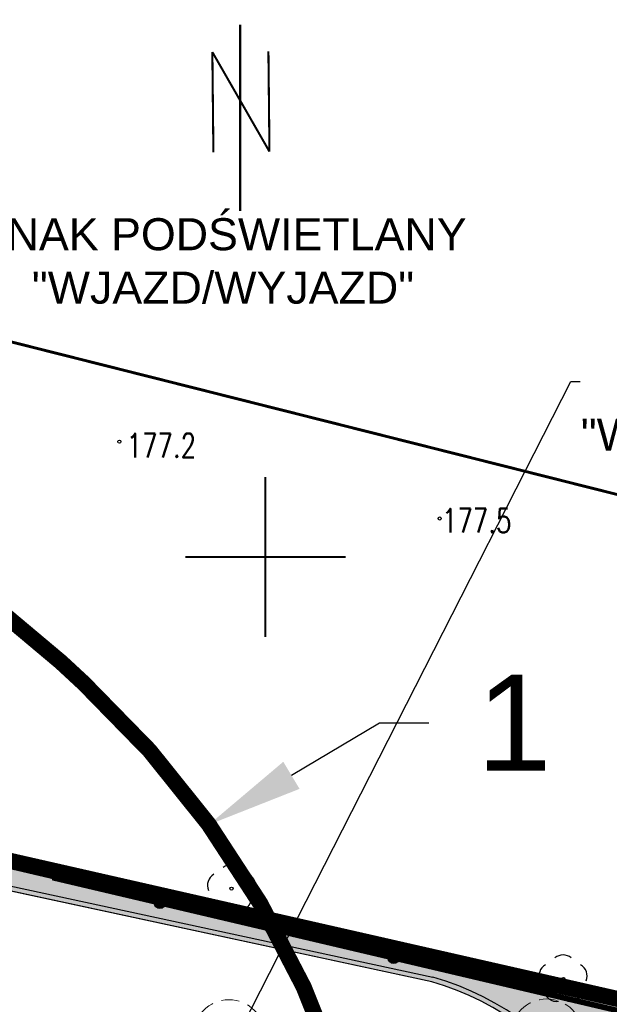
# Model space of a CAD drawing. Header units: metres. Extents: x 964 to 7125, y -212 to 9570.
# Tile 153 of 185: x 2346 to 2364, y 270 to 301. Entities that reach past the tile are written whole.
import ezdxf
from ezdxf import colors
from ezdxf.entities.mleader import LeaderData, LeaderLine
from ezdxf.enums import TextEntityAlignment as Align
from ezdxf.math import Vec2, Vec3

# ---------------------------------------------------------------- set-up
doc = ezdxf.new("R2010")
doc.units = ezdxf.units.M
for name, pattern in [('1', [1.5, 1, -0.5]), ('3901', [0]), ('CENTER2', [1.125, 0.75, -0.125, 0.125, -0.125]), ('CIĄGłA', [0]), ('DASH', [0.75, 0.5, -0.25]), ('DASHED', [0.75, 0.5, -0.25]), ('HIDDEN', [0.375, 0.25, -0.125])]:
    doc.linetypes.add(name, pattern=pattern)
for name, color, linetype, lineweight in [('- AGP-1_OPISY', 7, 'Continuous', 13), ('AGP1_granica_opracow', 7, 'Continuous', 15), ('AGP1_HATCH', 7, 'Continuous', 5), ('AGP1_KRAWEZNIKI NOWE', 7, 'Continuous', 30), ('AGP1_OPISY', 7, 'Continuous', 13), ('AGP1_ZIELEN', 1, 'Continuous', 15), ('PODKŁAD MAPA', 7, 'Continuous', 9)]:
    doc.layers.add(name, color=color, linetype=linetype, lineweight=lineweight)
for name, color, linetype in [('0S', 7, 'Continuous'), ('Dzialki', 7, 'Continuous'), ('OT_Ogrodzenia', 7, 'Continuous'), ('OT_Rzedna', 7, 'Continuous'), ('OT_ZagospodarowanieTerenu', 7, 'Continuous'), ('OTO_L_0', 7, 'Continuous'), ('RAMKA', 7, 'Continuous'), ('siatka_kwadratow', 7, 'Continuous'), ('zakres_poprawny', 7, 'Continuous'), ('ZP_strefy oddziaływania', 8, 'HIDDEN')]:
    doc.layers.add(name, color=color, linetype=linetype)
doc.styles.add('ARIAL', font='arial.ttf')
doc.styles.get("Standard").update_dxf_attribs({"font": 'arial.ttf'})
doc.styles.add('STYL_ARIAL', font='simplex', dxfattribs={"width": 0.75, "oblique": 0.1})

# ---------------------------------------------------------------- blocks, each defined once
blk = doc.blocks.new('drzewo_liściaste_symbol')
at = {"layer": 'AGP1_ZIELEN', "color": 11, "lineweight": 30, "true_color": 0xf27172, "transparency": 33554559}
for p, q in [((0.5303300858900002, -0.5303300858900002), (-0.5303300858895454, 0.5303300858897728)), ((-0.5303300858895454, -0.5303300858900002), (0.5303300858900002, 0.5303300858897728))]:
    blk.add_line(p, q, dxfattribs=at)
at = {"layer": 'AGP1_ZIELEN', "color": 252, "linetype": 'DASHED', "lineweight": 5, "ltscale": 1.5, "true_color": 0x939598}
blk.add_circle((0, 0), 1.5, dxfattribs=at)
blk = doc.blocks.new('DRZEWA DO WYCINKI 20240606')
at = {"layer": 'AGP1_ZIELEN', "lineweight": 9, "xscale": 0.75, "yscale": 0.75, "zscale": 0.75, "rotation": 347.6011741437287}
for p in [(2234.906728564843, 233.3376599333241), (2244.827681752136, 233.3627726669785)]:
    blk.add_blockref('drzewo_liściaste_symbol', p, dxfattribs=at)
blk = doc.blocks.new('OTZL')
at = {"color": 0}
blk.add_circle((0, 0), 0.05, dxfattribs=at)
for centre, radius, start, end in [((0, 0.35), 0.4, 50.114, 129.886), ((-0.35, 0.1), 0.4, 119.84816, 203.51949), ((0.35, 0.1), 0.4, 336.88451, 60.15184), ((-0.2, -0.3), 0.4, 187.477, 278.47884), ((0.2, -0.275), 0.425, 262.6459300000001, 349.62892)]:
    blk.add_arc(centre, radius, start, end, dxfattribs=at)
blk = doc.blocks.new('OTRN')
at = {"color": 0}
blk.add_circle((0, 0), 0.05, dxfattribs=at)
blk = doc.blocks.new('MDCP 20240606')
at = {"layer": 'Dzialki', "color": 251, "true_color": 0x636466, "const_width": 0.09}
blk.add_lwpolyline([(6592064.28, 5737985.46), (6592011.58, 5737997.44)], dxfattribs=at)
at = {"layer": 'OT_Ogrodzenia', "color": 251, "linetype": '3901', "true_color": 0x636466, "const_width": 0.09}
blk.add_lwpolyline([(6592043.3533, 5737989.9944), (6592008.54, 5737998.15)], dxfattribs=at)
at = {"layer": 'OTO_L_0', "color": 251, "linetype": '3901', "true_color": 0x636466, "const_width": 0.175}
for points in [[(6592049.1046, 5737988.6416), (6592043.3533, 5737989.9944)], [(6592054.8558, 5737987.2887), (6592049.1046, 5737988.6416)], [(6592062.1566, 5737985.5715), (6592054.8558, 5737987.2887)]]:
    blk.add_lwpolyline(points, dxfattribs=at)
at = {"layer": 'OTO_L_0', "color": 251, "true_color": 0x636466}
for centre, radius in [((6592046.7058, 5737989.2058), 0.175), ((6592046.7058, 5737989.2058), 0.1575), ((6592046.7058, 5737989.2058), 0.14), ((6592046.7058, 5737989.2058), 0.1225), ((6592046.7058, 5737989.2058), 0.105), ((6592046.7058, 5737989.2058), 0.0875), ((6592046.7058, 5737989.2058), 0.07), ((6592046.7058, 5737989.2058), 0.0525), ((6592046.7058, 5737989.2058), 0.035), ((6592054.0066, 5737987.4885), 0.175), ((6592054.0066, 5737987.4885), 0.1575), ((6592054.0066, 5737987.4885), 0.14), ((6592054.0066, 5737987.4885), 0.1225), ((6592054.0066, 5737987.4885), 0.105), ((6592054.0066, 5737987.4885), 0.0875), ((6592054.0066, 5737987.4885), 0.07), ((6592054.0066, 5737987.4885), 0.0525), ((6592054.0066, 5737987.4885), 0.035)]:
    blk.add_circle(centre, radius, dxfattribs=at)
at = {"layer": 'RAMKA', "color": 251, "true_color": 0x636466, "const_width": 0.065}
for points in [[(6592049.2097, 5738016.6145), (6592049.2097, 5738014.2467)], [(6592048.3753, 5738012.6321), (6592048.3428, 5738015.7574)], [(6592048.3428, 5738015.7574), (6592049.2097, 5738014.2467)], [(6592050.1253, 5738012.6511), (6592050.0928, 5738015.7749)], [(6592049.2097, 5738014.2467), (6592049.2097, 5738010.7965)], [(6592049.2097, 5738014.2467), (6592050.1253, 5738012.6511)]]:
    blk.add_lwpolyline(points, dxfattribs=at)
at = {"layer": 'siatka_kwadratow', "color": 251, "true_color": 0x636466, "const_width": 0.065}
for points in [[(6592050, 5737997.5), (6592050, 5738002.5)], [(6592047.5, 5738000), (6592052.5, 5738000)]]:
    blk.add_lwpolyline(points, dxfattribs=at)
at = {"layer": 'zakres_poprawny', "color": 251, "linetype": '1', "true_color": 0x636466, "const_width": 0.09}
blk.add_lwpolyline([(6592058.8365, 5737922.2224), (6592062.95, 5737925.47), (6592076.74, 5737982.07), (6592077.79, 5737993.35), (6592067.13, 5738000.4), (6592016.74, 5738013.09), (6592007.01, 5738024.5), (6591998.3993, 5738028.4013)], dxfattribs=at)
at = {"layer": 'OT_Rzedna', "color": 251, "true_color": 0x636466}
for p in [(6592045.44, 5738003.6), (6592055.44, 5738001.2)]:
    blk.add_blockref('OTRN', p, dxfattribs=at)
at = {"layer": 'OT_ZagospodarowanieTerenu', "color": 251, "true_color": 0x636466}
for p in [(6592048.94, 5737989.65), (6592059.29, 5737986.83)]:
    blk.add_blockref('OTZL', p, dxfattribs=at)
at = {"layer": 'OT_Rzedna', "color": 251, "true_color": 0x636466, "style": 'STYL_ARIAL', "width": 0.75}
for s, p in [('177.2', (6592045.6655, 5738003.4811)), ('177.5', (6592055.5091, 5738001.1375))]:
    blk.add_text(s, height=0.75, dxfattribs=at).set_placement(p, align=Align.MIDDLE_LEFT)

msp = doc.modelspace()

# ---------------------------------------------------------------- hatches: boundary and pattern name
at = {"layer": 'AGP1_HATCH', "transparency": 33554625}
h = msp.add_hatch(dxfattribs=at)
h.set_pattern_fill('GRASS', color=64, scale=0.02)
h.set_pattern_definition([(90, (0, 0), (-0.3592102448, 0.3592102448), [0.09525, -0.6231704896]), (45, (0, 0), (-0.3592102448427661, 0.3592102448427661), [0.09525, -0.41275]), (135, (0, 0), (-0.3592102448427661, -0.3592102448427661), [0.09525, -0.41275])])
edge = h.paths.add_edge_path()
edge.add_line((2315.150836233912, 281.1750997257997), (2314.856551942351, 280.103738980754))
edge.add_arc((2352.342238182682, 442.3996465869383), 166.5687194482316, 256.9943948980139, 258.1500133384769)
edge.add_line((2318.137356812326, 279.3807385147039), (2318.417150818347, 279.3204852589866))
edge.add_line((2318.417150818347, 279.3204852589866), (2318.535039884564, 279.8679188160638))
edge.add_line((2318.535039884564, 279.8679188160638), (2320.157837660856, 279.5184515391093))
edge.add_line((2320.157837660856, 279.5184515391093), (2320.039948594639, 278.9710179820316))
edge.add_line((2320.039948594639, 278.9710179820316), (2330.588219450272, 276.6994623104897))
edge.add_line((2330.588219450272, 276.6994623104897), (2331.619351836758, 277.4314030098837))
edge.add_line((2331.619351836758, 277.4314030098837), (2315.150836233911, 281.1750997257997))
edge = h.paths.add_edge_path()
edge.add_line((2331.619351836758, 277.4314030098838), (2330.588219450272, 276.6994623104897))
edge.add_line((2330.588219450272, 276.6994623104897), (2358.796247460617, 270.6249021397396))
edge.add_arc((2356.301108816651, 261.9819229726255), 8.995932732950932, -9.899978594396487, 73.89711847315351, ccw=False)
edge.add_line((2365.163086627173, 260.4352636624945), (2358.403775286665, 230.8202579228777))
edge.add_line((2358.403775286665, 230.8202579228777), (2357.767941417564, 230.9653696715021))
edge.add_line((2357.767941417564, 230.9653696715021), (2356.388755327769, 224.9226379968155))
edge.add_line((2356.388755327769, 224.9226379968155), (2352.156792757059, 225.8885363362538))
edge.add_line((2352.156792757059, 225.8885363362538), (2353.531503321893, 231.9116583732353))
edge.add_line((2353.531503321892, 231.9116583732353), (2350.146303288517, 230.9890328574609))
edge.add_line((2350.146303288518, 230.9890328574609), (2346.349036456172, 231.8557167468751))
edge.add_line((2346.349036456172, 231.8557167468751), (2345.938102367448, 230.055260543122))
edge.add_line((2345.938102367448, 230.055260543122), (2341.217741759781, 231.1293036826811))
edge.add_line((2341.217741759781, 231.1293036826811), (2341.629397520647, 232.9329218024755))
edge.add_line((2341.629397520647, 232.9329218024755), (2335.556457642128, 234.3190027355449))
edge.add_line((2335.556457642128, 234.3190027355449), (2333.821674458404, 235.4907377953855))
edge.add_arc((2333.32198439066, 234.8031445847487), 0.8499850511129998, 53.99321822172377, 167.1431079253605)
edge.add_line((2332.493309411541, 234.9922804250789), (2331.202711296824, 229.3376865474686))
edge.add_line((2331.202711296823, 229.3376865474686), (2327.059263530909, 230.2833823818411))
edge.add_line((2327.059263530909, 230.2833823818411), (2327.426416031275, 231.892015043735))
edge.add_line((2327.426416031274, 231.892015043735), (2308.269704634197, 236.2643211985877))
edge.add_line((2308.269704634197, 236.2643211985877), (2308.269381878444, 236.2643948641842))
edge.add_line((2308.269381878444, 236.2643948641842), (2308.703289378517, 238.1655061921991))
edge.add_line((2308.703289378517, 238.1655061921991), (2304.803255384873, 239.0556455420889))
edge.add_line((2304.803255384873, 239.0556455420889), (2305.515308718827, 242.175417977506))
edge.add_line((2305.515308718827, 242.175417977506), (2310.726066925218, 262.8037986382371))
edge.add_arc((2307.962861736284, 263.5017936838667), 2.849999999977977, 345.8234528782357, 357.692915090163)
edge.add_line((2310.810551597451, 263.3870659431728), (2310.904778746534, 265.7259047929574))
edge.add_line((2310.904778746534, 265.7259047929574), (2302.380836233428, 234.6850997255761))
edge.add_line((2302.380836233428, 234.6850997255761), (2356.790836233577, 222.3150997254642))
edge.add_line((2356.790836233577, 222.3150997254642), (2367.850836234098, 269.1950997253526))
edge.add_line((2367.850836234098, 269.1950997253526), (2331.619351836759, 277.4314030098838))
at = {"layer": 'AGP1_HATCH', "true_color": 0x636466, "transparency": 33554477}
h = msp.add_hatch(color=251, dxfattribs=at)
h.dxf.hatch_style = 1
h.paths.add_polyline_path([(2354.511158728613, 225.8640364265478), (2352.756286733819, 226.2645664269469), (2353.9734530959, 231.5974276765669), (2355.728324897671, 231.1968974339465)], flags=16)
edge = h.paths.add_edge_path()
edge.add_arc((2357.446269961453, 465.5645542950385), 190.2882127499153, 257.0703403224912, 258.0782477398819)
edge.add_line((2318.137356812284, 279.3807385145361), (2358.791946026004, 270.6258284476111))
edge.add_line((2358.791946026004, 270.6258284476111), (2358.797105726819, 270.6246543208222))
edge.add_arc((2356.301108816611, 261.981922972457), 8.99593273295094, -9.899978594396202, 73.8914287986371, ccw=False)
edge.add_line((2365.163086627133, 260.4352636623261), (2358.403775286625, 230.8202579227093))
edge.add_line((2358.403775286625, 230.8202579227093), (2357.767941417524, 230.9653696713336))
edge.add_line((2357.767941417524, 230.9653696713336), (2356.388755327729, 224.9226379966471))
edge.add_line((2356.388755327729, 224.9226379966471), (2352.158497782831, 225.8924517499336))
edge.add_line((2352.158497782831, 225.8924517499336), (2353.537669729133, 231.93512077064))
edge.add_line((2353.537669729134, 231.93512077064), (2353.531503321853, 231.9116583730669))
edge.add_line((2353.531503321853, 231.9116583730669), (2350.146303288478, 230.9890328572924))
edge.add_line((2350.146303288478, 230.9890328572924), (2346.349036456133, 231.8557167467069))
edge.add_line((2346.349036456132, 231.8557167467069), (2345.938102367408, 230.0552605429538))
edge.add_line((2345.938102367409, 230.0552605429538), (2341.217741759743, 231.1293036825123))
edge.add_line((2341.217741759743, 231.1293036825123), (2341.629397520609, 232.9329218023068))
edge.add_line((2341.629397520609, 232.9329218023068), (2335.556457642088, 234.3190027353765))
edge.add_line((2335.556457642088, 234.3190027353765), (2333.821674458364, 235.4907377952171))
edge.add_arc((2333.32198439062, 234.8031445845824), 0.8499850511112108, 53.99321822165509, 167.1431079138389)
edge.add_line((2332.493309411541, 234.9922804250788), (2331.202711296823, 229.3376865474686))
edge.add_line((2331.202711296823, 229.3376865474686), (2327.059263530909, 230.2833823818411))
edge.add_line((2327.059263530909, 230.2833823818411), (2327.426416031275, 231.892015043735))
edge.add_line((2327.426416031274, 231.892015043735), (2308.269704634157, 236.2643211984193))
edge.add_line((2308.269704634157, 236.2643211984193), (2308.269436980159, 236.2646362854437))
edge.add_line((2308.269436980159, 236.2646362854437), (2308.703344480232, 238.1657476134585))
edge.add_line((2308.703344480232, 238.1657476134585), (2304.803255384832, 239.0556455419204))
edge.add_line((2304.803255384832, 239.0556455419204), (2305.515308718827, 242.175417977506))
edge.add_line((2305.515308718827, 242.175417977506), (2310.726066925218, 262.8037986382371))
edge.add_arc((2307.962861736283, 263.5017936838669), 2.849999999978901, 345.8234528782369, 357.6929150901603)
edge.add_line((2310.810551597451, 263.3870659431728), (2310.905258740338, 265.7378188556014))
edge.add_line((2310.905258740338, 265.7378188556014), (2311.0811460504, 266.3773577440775))
edge.add_line((2311.0811460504, 266.3773577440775), (2310.960430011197, 263.3810276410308))
edge.add_arc((2307.962861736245, 263.501793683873), 3.000000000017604, 345.82345287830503, 357.69291509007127, ccw=False)
edge.add_line((2310.871498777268, 262.7670620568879), (2305.661548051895, 242.1420404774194))
edge.add_line((2305.661548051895, 242.1420404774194), (2308.586334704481, 241.4744904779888))
edge.add_arc((2308.361269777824, 240.497337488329), 1.002737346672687, -9.8722114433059, 77.02943066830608, ccw=False)
edge.add_line((2309.349159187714, 240.3254168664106), (2308.449277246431, 236.3771931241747))
edge.add_line((2308.449277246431, 236.3771931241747), (2331.457001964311, 231.1259360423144))
edge.add_line((2331.457001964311, 231.1259360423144), (2332.347070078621, 235.0256579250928))
edge.add_arc((2333.32198439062, 234.8031445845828), 0.9999850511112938, 54.147005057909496, 167.143107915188, ccw=False)
edge.add_line((2333.907683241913, 235.6136548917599), (2335.617176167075, 234.4590017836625))
edge.add_line((2335.617176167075, 234.4590017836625), (2350.143080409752, 231.1436258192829))
edge.add_line((2350.143080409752, 231.1436258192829), (2353.569341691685, 232.0774424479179))
edge.add_line((2353.569341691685, 232.0774424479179), (2358.290913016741, 230.999872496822))
edge.add_line((2358.290913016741, 230.999872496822), (2365.015982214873, 260.4648509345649))
edge.add_arc((2356.301108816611, 261.9819229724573), 8.845932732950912, 350.1249919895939, 433.863969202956)
edge.add_line((2358.759559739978, 270.4793664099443), (2318.047129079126, 279.246415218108))
edge.add_arc((2352.342238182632, 442.3996465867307), 166.7187194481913, 256.9978913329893, 258.1291453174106, ccw=False)
edge.add_line((2314.832707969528, 279.9552974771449), (2314.868391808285, 280.1010047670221))

# ---------------------------------------------------------------- linework, layer by layer
at = {"layer": '- AGP-1_OPISY', "color": 18, "linetype": 'CIĄGłA', "lineweight": 0, "true_color": 0x000000}
msp.add_lwpolyline([(2358.759559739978, 270.4793664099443), (2338.851878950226, 274.7663030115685)], dxfattribs=at)
at = {"layer": 'AGP1_granica_opracow', "color": 5, "linetype": 'CENTER2', "lineweight": 9, "ltscale": 5, "const_width": 0.5}
msp.add_lwpolyline([(2367.850836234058, 269.1950997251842), (2315.150836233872, 281.1750997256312), (2302.380836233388, 234.6850997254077), (2356.790836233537, 222.3150997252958), (2367.850836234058, 269.1950997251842)], dxfattribs=at)
at = {"layer": 'AGP1_KRAWEZNIKI NOWE', "color": 18, "linetype": 'CIĄGłA', "true_color": 0x000000}
for p, q in [((2318.137356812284, 279.3807385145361), (2358.791946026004, 270.6258284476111)), ((2358.759559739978, 270.4793664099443), (2318.047129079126, 279.246415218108)), ((2358.759559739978, 270.4793664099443), (2358.759559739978, 270.4793664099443)), ((2358.791946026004, 270.6258284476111), (2358.797105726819, 270.6246543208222))]:
    msp.add_line(p, q, dxfattribs=at)
for centre, radius, start, end in [((2356.301108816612, 261.9819229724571), 8.845932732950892, 350.1249919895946, 73.86396920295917), ((2356.301108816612, 261.981922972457), 8.99593273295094, 350.1000214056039, 73.8914287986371)]:
    msp.add_arc(centre, radius, start, end, dxfattribs=at)
at = {"layer": 'ZP_strefy oddziaływania', "color": 3, "linetype": 'DASH', "lineweight": 9, "ltscale": 5, "transparency": 33554610, "const_width": 0.4999999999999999}
msp.add_lwpolyline([(2305.990416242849, 236.0114056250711), (2306.69982676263, 235.3538126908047, 0.4142135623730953), (2349.095785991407, 236.9608724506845), (2349.5036749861, 237.4009026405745, 0.414213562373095), (2347.896615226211, 279.7968618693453), (2347.187204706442, 280.4544548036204, 0.4142135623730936), (2304.791245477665, 278.8473950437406), (2304.383356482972, 278.4073648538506, 0.4142135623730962)], format="xyb", close=True, dxfattribs=at)

# ---------------------------------------------------------------- block references
at = {"layer": '0S', "color": 18, "linetype": 'CIĄGłA', "lineweight": 0, "true_color": 0x000000}
msp.add_blockref('DRZEWA DO WYCINKI 20240606', (117.5241342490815, 35.45353547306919), dxfattribs=at)
at = {"layer": 'PODKŁAD MAPA', "linetype": 'ByBlock'}
msp.add_blockref('MDCP 20240606', (-6589696.429163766, -5737716.264900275), dxfattribs=at)

# ---------------------------------------------------------------- leaders
at = {"layer": 'AGP1_OPISY'}
ml = msp.add_multileader_mtext('Standard', dxfattribs=at)
ml.set_content('ZNAK PODŚWIETLANY\\P"WJAZD/WYJAZD"', color=256, style='ARIAL')
ml.set_leader_properties()
ml.build(insert=Vec2(0, 0))
ml.multileader.update_dxf_attribs({"arrow_head_size": 1})
ctx = ml.context
ctx.base_point, ctx.char_height, ctx.arrow_head_size, ctx.landing_gap_size, ctx.plane_origin = Vec3(2344.577654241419, 293.7986883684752), 1, 1, 0.08, Vec3(2365.207630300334, 285.6990492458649)
ctx.text_align_type = 1
notes = []
notes.append((ctx, [(0, (1, 1, 0), (2344.277370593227, 293.7986883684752), (1, 0), 0.3002836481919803, [(0, [(2319.604941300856, 279.4329491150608)], 0, [])])]))
ctx.mtext.insert, ctx.mtext.width, ctx.mtext.defined_height, ctx.mtext.alignment, ctx.mtext.flow_direction = Vec3(2352.245307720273, 294.3072149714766), 22.31043766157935, 9.297092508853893, 2, 5
ml = msp.add_multileader_mtext('Standard', dxfattribs=at)
ml.set_content('ZNAK PODŚWIETLANY\\P"WODA-POWIETRZE-ODKURZACZ"', color=256, style='ARIAL')
ml.set_leader_properties()
ml.build(insert=Vec2(0, 0))
ml.multileader.update_dxf_attribs({"arrow_head_size": 1})
ctx = ml.context
ctx.base_point, ctx.char_height, ctx.arrow_head_size, ctx.landing_gap_size, ctx.plane_origin = Vec3(2363.398482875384, 289.2081840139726), 1, 1, 0.08, Vec3(2418.246115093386, 270.9621453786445)
ctx.text_align_type = 1
notes.append((ctx, [(0, (1, 1, 0), (2363.098199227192, 289.2081840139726), (1, 0), 0.3002836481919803, [(0, [(2348.24451085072, 260.057893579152)], 0, [])])]))
ctx.mtext.insert, ctx.mtext.width, ctx.mtext.defined_height, ctx.mtext.alignment, ctx.mtext.flow_direction = Vec3(2375.046013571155, 289.716710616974), 22.31043766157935, 9.297092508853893, 2, 5
at = {"layer": 'ZP_strefy oddziaływania', "color": 3, "linetype": 'CIĄGłA', "lineweight": 9, "ltscale": 5, "transparency": 33554687}
ml = msp.add_multileader_mtext('Standard', dxfattribs=at)
ml.set_content('1', color=3)
ml.set_leader_properties()
ml.build(insert=Vec2(0, 0))
ml.multileader.update_dxf_attribs({"arrow_head_size": 3})
ctx = ml.context
ctx.base_point, ctx.char_height, ctx.arrow_head_size, ctx.landing_gap_size, ctx.plane_origin = Vec3(2358.666374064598, 278.5618913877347), 3, 3, 1.5, Vec3(2353.782989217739, 272.8876141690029)
notes.append((ctx, [(0, (1, 1, 0), (2357.126820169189, 278.5618913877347), (1, 0), 1.539553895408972, [(0, [(2351.806573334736, 275.3821587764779)], 0, [])])]))
ctx.mtext.insert, ctx.mtext.flow_direction = Vec3(2360.166374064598, 280.0618913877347), 5
for ctx, leaders in notes:
    for number, flags, end, landing, length, lines in leaders:
        leader = LeaderData()
        leader.index, (leader.has_last_leader_line, leader.has_dogleg_vector, leader.attachment_direction) = number, flags
        leader.last_leader_point, leader.dogleg_vector, leader.dogleg_length = Vec3(end), Vec3(landing), length
        for number, points, colour, breaks in lines:
            line = LeaderLine()
            line.index, line.vertices, line.color, line.breaks = number, Vec3.list(points), colors.encode_raw_color(colour), breaks
            leader.lines.append(line)
        ctx.leaders.append(leader)

doc.saveas('drawing.dxf')
